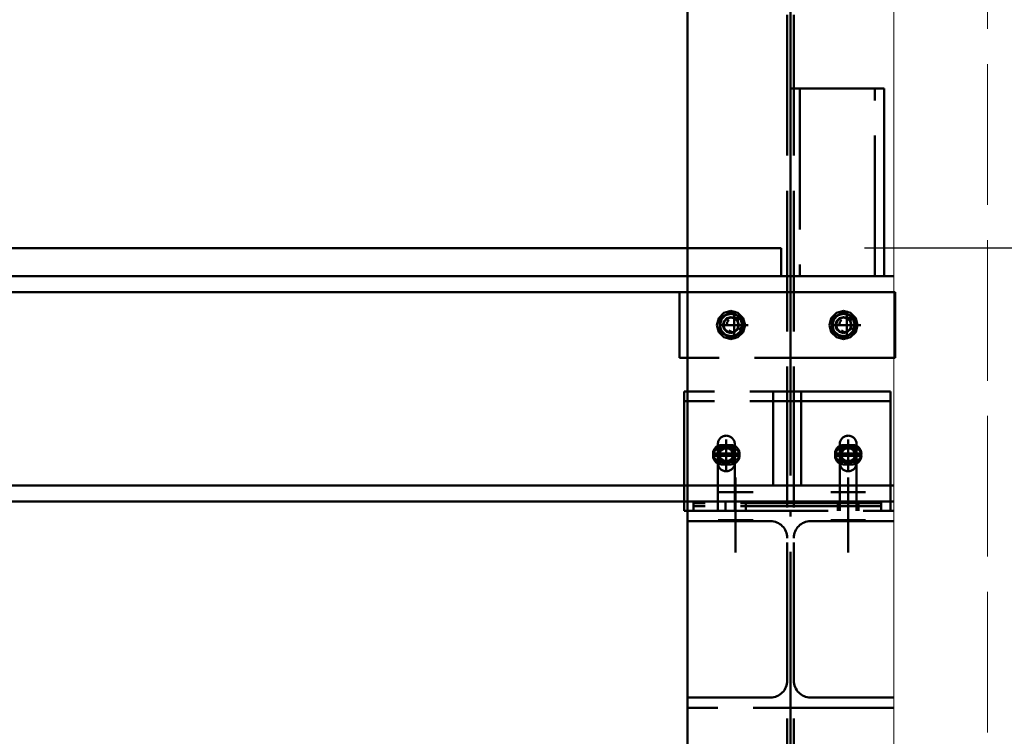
# Paper-space layout 'Layout1' of a CAD drawing. Extents: x -2 to 1033, y -36 to 596.
# Tile 101 of 256: x 267 to 288, y 478 to 493. Entities that reach past the tile are written whole.
import ezdxf

# ---------------------------------------------------------------- set-up
doc = ezdxf.new("R2010")
doc.units = 0
doc.linetypes.add('ACAD_ISO02W100', pattern=[15, 12, -3])
doc.linetypes.add('ACAD_ISO04W100', pattern=[30.5, 24, -3, 0.5, -3])
for name, color, linetype, lineweight in [('SS_JEŘÁBOVÁ DRÁHA', 11, 'CONTINUOUS', 50), ('SS_KOTY-VYSKOVA', 140, 'CONTINUOUS', 25), ('SS_PODKLADY_PANELY', 9, 'CONTINUOUS', 13), ('SS_SLOUPY KRAJNÍ', 143, 'CONTINUOUS', 50)]:
    doc.layers.add(name, color=color, linetype=linetype, lineweight=lineweight)

psp = doc.layouts.get("Layout1")

# ---------------------------------------------------------------- linework, layer by layer
at = {"layer": 'SS_JEŘÁBOVÁ DRÁHA', "color": 3, "linetype": 'ACAD_ISO02W100', "ltscale": 0.25}
for p, q in [((285, 491.385), (283, 491.385)), ((283, 491.385), (283, 487.385)), ((283.2, 491.385), (283.2, 487.385)), ((284.8, 487.385), (284.8, 491.385)), ((285, 487.385), (285, 491.385)), ((282.8, 487.985), (280.8, 487.985)), ((282.8, 487.385), (282.8, 487.985)), ((285.2, 487.385), (280.8, 487.385)), ((280.8, 487.045), (285.2, 487.045)), ((285.2, 487.045), (285.23, 487.045)), ((285.23, 485.645), (285.23, 487.045)), ((285.23, 485.645), (280.8, 485.645)), ((285.13, 484.925), (280.8, 484.925)), ((282.63, 482.925), (282.63, 484.925)), ((283.23, 484.925), (283.23, 482.925)), ((285.13, 482.385), (285.13, 484.925)), ((285.13, 484.725), (280.73, 484.725)), ((281.45, 483.407), (281.45, 483.807)), ((281.53, 483.787), (281.73, 483.787)), ((281.81, 483.807), (281.81, 483.407)), ((284.05, 483.807), (284.05, 483.407)), ((284.13, 483.787), (284.33, 483.787)), ((284.41, 483.807), (284.41, 483.407)), ((281.53, 483.7351), (281.73, 483.7351)), ((284.13, 483.7351), (284.33, 483.7351)), ((281.45, 482.385), (281.45, 483.407)), ((281.73, 483.427), (281.53, 483.427)), ((281.73, 483.375), (281.53, 483.375)), ((281.81, 483.407), (281.81, 482.385)), ((284.05, 483.407), (284.05, 482.385)), ((284.33, 483.427), (284.13, 483.427)), ((284.33, 483.375), (284.13, 483.375)), ((284.41, 483.407), (284.41, 482.385)), ((282.63, 482.925), (280.73, 482.925)), ((283.23, 482.925), (282.63, 482.925)), ((285.13, 482.925), (283.23, 482.925)), ((285.2, 482.925), (285.13, 482.925)), ((285.2, 482.585), (280.73, 482.585)), ((280.93, 482.585), (280.93, 482.545)), ((280.93, 482.545), (280.93, 482.485)), ((284.93, 482.545), (280.93, 482.545)), ((280.93, 482.485), (280.93, 482.385)), ((284.93, 482.485), (280.93, 482.485)), ((281.61, 482.585), (281.61, 482.545)), ((281.61, 482.545), (281.61, 482.485)), ((281.61, 482.485), (281.61, 482.385)), ((282.05, 482.545), (282.05, 482.585)), ((282.05, 482.485), (282.05, 482.545)), ((282.05, 482.385), (282.05, 482.485)), ((284.01, 482.585), (284.01, 482.545)), ((284.01, 482.545), (284.01, 482.485)), ((284.01, 482.485), (284.01, 482.385)), ((284.45, 482.545), (284.45, 482.585)), ((284.45, 482.485), (284.45, 482.545)), ((284.45, 482.385), (284.45, 482.485)), ((284.93, 482.545), (284.93, 482.585)), ((284.93, 482.485), (284.93, 482.545)), ((284.93, 482.385), (284.93, 482.485))]:
    psp.add_line(p, q, dxfattribs=at)
at = {"layer": 'SS_JEŘÁBOVÁ DRÁHA', "color": 7, "linetype": 'ACAD_ISO04W100', "ltscale": 0.25}
for p, q in [((285, 487.385), (285, 491.385)), ((282.8, 487.385), (171, 487.385)), ((280.63, 487.045), (285.23, 487.045)), ((281.8, 486.045), (281.8, 486.645)), ((281.8, 486.045), (281.8, 486.645)), ((284.2, 486.045), (284.2, 486.645)), ((284.2, 486.045), (284.2, 486.645)), ((281.5, 486.345), (282.1, 486.345)), ((281.5, 486.345), (282.1, 486.345)), ((281.8, 486.345), (281.8, 486.345)), ((283.9, 486.345), (284.5, 486.345)), ((283.9, 486.345), (284.5, 486.345)), ((284.2, 486.345), (284.2, 486.345)), ((281.63, 483.307), (281.63, 483.907)), ((281.63, 483.307), (281.63, 483.907)), ((281.63, 483.255), (281.63, 483.855)), ((284.23, 483.307), (284.23, 483.907)), ((284.23, 483.307), (284.23, 483.907)), ((284.23, 483.255), (284.23, 483.855)), ((281.93, 483.607), (281.33, 483.607)), ((281.93, 483.607), (281.33, 483.607)), ((281.93, 483.555), (281.33, 483.555)), ((281.63, 483.607), (281.63, 483.607)), ((281.63, 483.555), (281.63, 483.555)), ((284.53, 483.607), (283.93, 483.607)), ((284.53, 483.607), (283.93, 483.607)), ((284.53, 483.555), (283.93, 483.555)), ((284.23, 483.607), (284.23, 483.607)), ((284.23, 483.555), (284.23, 483.555)), ((280.73, 482.925), (282.63, 482.925)), ((281.83, 483.095), (281.83, 481.495)), ((281.83, 483.095), (281.83, 481.495)), ((283.23, 482.925), (285.13, 482.925)), ((284.23, 483.095), (284.23, 481.495)), ((284.23, 483.095), (284.23, 481.495)), ((282.2, 482.785), (281.46, 482.785)), ((282.2, 482.785), (281.46, 482.785)), ((281.83, 482.785), (281.83, 482.785)), ((281.83, 482.785), (281.83, 482.785)), ((284.6, 482.785), (283.86, 482.785)), ((284.6, 482.785), (283.86, 482.785)), ((284.23, 482.785), (284.23, 482.785)), ((284.23, 482.785), (284.23, 482.785)), ((285.2, 482.585), (168.1, 482.585)), ((282.2, 482.185), (281.46, 482.185)), ((282.2, 482.185), (281.46, 482.185)), ((281.83, 482.185), (281.83, 482.185)), ((281.83, 482.185), (281.83, 482.185)), ((284.6, 482.185), (283.86, 482.185)), ((284.6, 482.185), (283.86, 482.185)), ((284.23, 482.185), (284.23, 482.185)), ((284.23, 482.185), (284.23, 482.185))]:
    psp.add_line(p, q, dxfattribs=at)
at = {"layer": 'SS_JEŘÁBOVÁ DRÁHA', "color": 1, "linetype": 'Continuous', "ltscale": 0.25}
for p, q in [((280.8, 487.985), (170.6, 487.985)), ((280.8, 487.385), (170.6, 487.385)), ((170.6, 487.045), (280.8, 487.045)), ((280.63, 487.045), (280.63, 485.645)), ((280.8, 485.645), (280.63, 485.645)), ((280.8, 484.925), (280.73, 484.925)), ((280.73, 484.925), (280.73, 482.385)), ((280.73, 482.925), (170.6, 482.925)), ((280.73, 482.585), (170.6, 482.585)), ((280.73, 482.385), (280.8, 482.385))]:
    psp.add_line(p, q, dxfattribs=at)
at = {"layer": 'SS_JEŘÁBOVÁ DRÁHA', "color": 9, "linetype": 'ACAD_ISO02W100', "ltscale": 0.25}
for p, q in [((281.4702, 486.495), (281.43, 486.345)), ((281.58, 486.6048), (281.4702, 486.495)), ((281.5613, 486.5247), (281.49, 486.4836)), ((281.4982, 486.4072), (281.49, 486.4836)), ((281.49, 486.4836), (281.5222, 486.465)), ((281.49, 486.4836), (281.4932, 486.4817)), ((281.49, 486.4836), (281.49, 486.345)), ((281.4932, 486.4836), (281.6132, 486.5529)), ((281.5583, 486.5212), (281.4932, 486.4836)), ((281.5635, 486.5147), (281.4932, 486.4836)), ((281.5487, 486.5082), (281.4932, 486.4836)), ((281.5254, 486.465), (281.4932, 486.4836)), ((281.4932, 486.4836), (281.4932, 486.345)), ((281.4932, 486.4817), (281.5222, 486.465)), ((281.61, 486.5529), (281.5222, 486.465)), ((281.5296, 486.4725), (281.5222, 486.465)), ((281.5635, 486.5147), (281.5254, 486.465)), ((281.6056, 486.5485), (281.5296, 486.4725)), ((281.5635, 486.5147), (281.5487, 486.5082)), ((281.6132, 486.5529), (281.5583, 486.5212)), ((281.73, 486.6222), (281.5613, 486.5247)), ((281.61, 486.5529), (281.5613, 486.5247)), ((281.6132, 486.5529), (281.5635, 486.5147)), ((281.73, 486.645), (281.58, 486.6048)), ((281.5828, 486.43), (281.645, 486.4923)), ((281.5914, 486.425), (281.65, 486.4836)), ((281.5947, 486.425), (281.6532, 486.4836)), ((281.61, 486.5529), (281.6056, 486.5485)), ((281.6679, 486.5769), (281.61, 486.5529)), ((281.6214, 486.5576), (281.61, 486.5529)), ((281.7332, 486.6222), (281.6132, 486.5529)), ((281.7332, 486.585), (281.6132, 486.5529)), ((281.6679, 486.5769), (281.6214, 486.5576)), ((281.645, 486.4923), (281.73, 486.515)), ((281.65, 486.4836), (281.73, 486.505)), ((281.6532, 486.4836), (281.7332, 486.505)), ((281.73, 486.6222), (281.6679, 486.5769)), ((281.7177, 486.6132), (281.6679, 486.5769)), ((281.73, 486.585), (281.6679, 486.5769)), ((281.73, 486.6222), (281.7177, 486.6132)), ((281.7488, 486.64), (281.73, 486.645)), ((281.88, 486.6048), (281.73, 486.645)), ((281.7316, 486.6212), (281.73, 486.6222)), ((281.97, 486.4836), (281.73, 486.6222)), ((281.73, 486.6222), (281.73, 486.6203)), ((281.73, 486.6203), (281.73, 486.585)), ((281.7453, 486.5809), (281.73, 486.585)), ((281.85, 486.5529), (281.73, 486.585)), ((281.73, 486.515), (281.7761, 486.5027)), ((281.73, 486.515), (281.815, 486.4923)), ((281.73, 486.505), (281.7316, 486.5046)), ((281.73, 486.505), (281.81, 486.4836)), ((281.7733, 486.5971), (281.7316, 486.6212)), ((281.7316, 486.5046), (281.756, 486.4981)), ((281.7953, 486.5769), (281.7332, 486.6222)), ((281.7701, 486.5953), (281.7332, 486.6222)), ((281.9732, 486.4836), (281.7332, 486.6222)), ((281.775, 486.5981), (281.7332, 486.6222)), ((281.7332, 486.585), (281.7332, 486.6222)), ((281.7953, 486.5769), (281.7332, 486.585)), ((281.7332, 486.505), (281.8132, 486.4836)), ((281.7332, 486.505), (281.7575, 486.4985)), ((281.85, 486.5529), (281.7453, 486.5809)), ((281.7953, 486.5769), (281.7488, 486.583)), ((281.756, 486.4981), (281.7598, 486.497)), ((281.7575, 486.4985), (281.7617, 486.4974)), ((281.7598, 486.497), (281.81, 486.4836)), ((281.7617, 486.4974), (281.8132, 486.4836)), ((281.7953, 486.5769), (281.7701, 486.5953)), ((281.85, 486.5529), (281.7733, 486.5971)), ((281.8532, 486.5529), (281.775, 486.5981)), ((281.7761, 486.5027), (281.7812, 486.5013)), ((281.7812, 486.5013), (281.815, 486.4923)), ((281.8532, 486.5529), (281.7953, 486.5769)), ((281.81, 486.4836), (281.8686, 486.425)), ((281.8132, 486.4836), (281.8718, 486.425)), ((281.815, 486.4923), (281.8772, 486.43)), ((281.8997, 486.5147), (281.85, 486.5529)), ((281.9411, 486.465), (281.8532, 486.5529)), ((281.88, 486.6048), (281.9898, 486.495)), ((281.9378, 486.465), (281.8997, 486.5147)), ((281.97, 486.4836), (281.8997, 486.5147)), ((281.97, 486.4836), (281.9378, 486.465)), ((281.9411, 486.465), (281.9732, 486.4836)), ((281.9732, 486.4836), (281.965, 486.4072)), ((281.97, 486.345), (281.97, 486.4836)), ((281.9898, 486.495), (281.9711, 486.5138)), ((281.9732, 486.345), (281.9732, 486.4836)), ((282.03, 486.345), (281.9898, 486.495)), ((283.8702, 486.495), (283.83, 486.345)), ((283.98, 486.6048), (283.8702, 486.495)), ((283.9613, 486.5247), (283.89, 486.4836)), ((283.9613, 486.5247), (283.89, 486.4836)), ((283.8982, 486.4072), (283.89, 486.4836)), ((283.89, 486.4836), (283.9222, 486.465)), ((283.89, 486.4836), (283.8932, 486.4817)), ((283.89, 486.4836), (283.89, 486.345)), ((284.1332, 486.6222), (283.8932, 486.4836)), ((283.9583, 486.5212), (283.8932, 486.4836)), ((283.9635, 486.5147), (283.8932, 486.4836)), ((283.9487, 486.5082), (283.8932, 486.4836)), ((283.9254, 486.465), (283.8932, 486.4836)), ((283.8932, 486.4836), (283.8932, 486.345)), ((283.8932, 486.4817), (283.9222, 486.465)), ((284.01, 486.5529), (283.9222, 486.465)), ((283.9296, 486.4725), (283.9222, 486.465)), ((283.9635, 486.5147), (283.9254, 486.465)), ((283.9635, 486.5147), (283.9487, 486.5082)), ((284.0132, 486.5529), (283.9583, 486.5212)), ((284.01, 486.5529), (283.9613, 486.5247)), ((284.0132, 486.5529), (283.9635, 486.5147)), ((284.13, 486.645), (283.98, 486.6048)), ((283.9828, 486.43), (284.045, 486.4923)), ((283.9914, 486.425), (284.05, 486.4836)), ((283.9947, 486.425), (284.0532, 486.4836)), ((284.01, 486.5529), (284.0056, 486.5485)), ((284.13, 486.6222), (284.01, 486.5529)), ((284.0679, 486.5769), (284.01, 486.5529)), ((284.0214, 486.5576), (284.01, 486.5529)), ((284.1332, 486.585), (284.0132, 486.5529)), ((284.0679, 486.5769), (284.0214, 486.5576)), ((284.045, 486.4923), (284.13, 486.515)), ((284.05, 486.4836), (284.13, 486.505)), ((284.0532, 486.4836), (284.1332, 486.505)), ((284.1177, 486.6132), (284.0679, 486.5769)), ((284.13, 486.585), (284.0679, 486.5769)), ((284.13, 486.6222), (284.1177, 486.6132)), ((284.13, 486.6222), (284.1177, 486.6132)), ((284.1488, 486.64), (284.13, 486.645)), ((284.28, 486.6048), (284.13, 486.645)), ((284.37, 486.4836), (284.13, 486.6222)), ((284.1316, 486.6212), (284.13, 486.6222)), ((284.13, 486.6222), (284.13, 486.6203)), ((284.13, 486.6203), (284.13, 486.585)), ((284.1453, 486.5809), (284.13, 486.585)), ((284.25, 486.5529), (284.13, 486.585)), ((284.13, 486.515), (284.1761, 486.5027)), ((284.13, 486.515), (284.215, 486.4923)), ((284.13, 486.505), (284.1316, 486.5046)), ((284.13, 486.505), (284.21, 486.4836)), ((284.1733, 486.5971), (284.1316, 486.6212)), ((284.1316, 486.5046), (284.156, 486.4981)), ((284.1701, 486.5953), (284.1332, 486.6222)), ((284.1953, 486.5769), (284.1332, 486.6222)), ((284.175, 486.5981), (284.1332, 486.6222)), ((284.1332, 486.6222), (284.2532, 486.5529)), ((284.1332, 486.585), (284.1332, 486.6222)), ((284.1953, 486.5769), (284.1332, 486.585)), ((284.1488, 486.583), (284.1332, 486.585)), ((284.1332, 486.505), (284.1575, 486.4985)), ((284.1332, 486.505), (284.2132, 486.4836)), ((284.25, 486.5529), (284.1453, 486.5809)), ((284.1953, 486.5769), (284.1488, 486.583)), ((284.156, 486.4981), (284.1598, 486.497)), ((284.1575, 486.4985), (284.1617, 486.4974)), ((284.1598, 486.497), (284.21, 486.4836)), ((284.1617, 486.4974), (284.2132, 486.4836)), ((284.1953, 486.5769), (284.1701, 486.5953)), ((284.25, 486.5529), (284.1733, 486.5971)), ((284.2532, 486.5529), (284.175, 486.5981)), ((284.1761, 486.5027), (284.1812, 486.5013)), ((284.1812, 486.5013), (284.215, 486.4923)), ((284.2532, 486.5529), (284.1953, 486.5769)), ((284.21, 486.4836), (284.2686, 486.425)), ((284.2132, 486.4836), (284.2718, 486.425)), ((284.215, 486.4923), (284.2772, 486.43)), ((284.2997, 486.5147), (284.25, 486.5529)), ((284.3411, 486.465), (284.2532, 486.5529)), ((284.3732, 486.4836), (284.2532, 486.5529)), ((284.28, 486.6048), (284.3898, 486.495)), ((284.3378, 486.465), (284.2997, 486.5147)), ((284.37, 486.4836), (284.2997, 486.5147)), ((284.37, 486.4836), (284.3378, 486.465)), ((284.3411, 486.465), (284.3732, 486.4836)), ((284.3732, 486.4836), (284.365, 486.4072)), ((284.37, 486.345), (284.37, 486.4836)), ((284.3898, 486.495), (284.3711, 486.5138)), ((284.3732, 486.345), (284.3732, 486.4836)), ((284.43, 486.345), (284.3898, 486.495)), ((281.43, 486.345), (281.4702, 486.195)), ((281.4982, 486.4072), (281.49, 486.345)), ((281.49, 486.345), (281.5222, 486.225)), ((281.49, 486.345), (281.49, 486.2065)), ((281.5254, 486.465), (281.4932, 486.345)), ((281.5039, 486.385), (281.4932, 486.345)), ((281.5014, 486.2829), (281.4932, 486.345)), ((281.4932, 486.345), (281.4932, 486.2065)), ((281.5014, 486.2829), (281.4932, 486.2065)), ((281.5222, 486.465), (281.4982, 486.4072)), ((281.5014, 486.2829), (281.5254, 486.225)), ((281.5218, 486.2338), (281.5014, 486.2829)), ((281.5254, 486.465), (281.5251, 486.4642)), ((281.5261, 486.466), (281.5254, 486.465)), ((281.56, 486.345), (281.5828, 486.43)), ((281.5828, 486.26), (281.56, 486.345)), ((281.57, 486.345), (281.5914, 486.425)), ((281.5914, 486.265), (281.57, 486.345)), ((281.5732, 486.345), (281.5947, 486.425)), ((281.5947, 486.265), (281.5732, 486.345)), ((281.65, 486.2065), (281.5914, 486.265)), ((281.6532, 486.2065), (281.5947, 486.265)), ((281.8686, 486.265), (281.81, 486.2065)), ((281.8718, 486.265), (281.8132, 486.2065)), ((281.8686, 486.425), (281.89, 486.345)), ((281.89, 486.345), (281.8686, 486.265)), ((281.8718, 486.425), (281.8932, 486.345)), ((281.8932, 486.345), (281.8718, 486.265)), ((281.8772, 486.43), (281.9, 486.345)), ((281.9, 486.345), (281.8772, 486.26)), ((281.97, 486.345), (281.9378, 486.465)), ((281.9378, 486.225), (281.9618, 486.2829)), ((281.965, 486.4072), (281.9411, 486.465)), ((281.9411, 486.225), (281.9732, 486.345)), ((281.9618, 486.2829), (281.97, 486.345)), ((281.9618, 486.2829), (281.97, 486.2065)), ((281.9732, 486.345), (281.965, 486.4072)), ((281.97, 486.2065), (281.97, 486.345)), ((281.9732, 486.2065), (281.9732, 486.345)), ((281.9898, 486.195), (282.03, 486.345)), ((283.83, 486.345), (283.8702, 486.195)), ((283.8982, 486.4072), (283.89, 486.345)), ((283.89, 486.345), (283.9222, 486.225)), ((283.89, 486.345), (283.89, 486.2065)), ((283.9254, 486.465), (283.8932, 486.345)), ((283.9039, 486.385), (283.8932, 486.345)), ((283.9014, 486.2829), (283.8932, 486.345)), ((283.8932, 486.345), (283.8932, 486.2065)), ((283.8932, 486.333), (283.9222, 486.225)), ((283.9014, 486.2829), (283.8932, 486.2065)), ((283.9222, 486.465), (283.8982, 486.4072)), ((283.9014, 486.2829), (283.9254, 486.225)), ((283.9254, 486.465), (283.9251, 486.4642)), ((283.9261, 486.466), (283.9254, 486.465)), ((283.96, 486.345), (283.9828, 486.43)), ((283.96, 486.345), (283.9683, 486.3762)), ((283.9828, 486.26), (283.96, 486.345)), ((283.97, 486.345), (283.9914, 486.425)), ((283.9914, 486.265), (283.97, 486.345)), ((283.9732, 486.345), (283.9947, 486.425)), ((283.9947, 486.265), (283.9732, 486.345)), ((284.05, 486.2065), (283.9914, 486.265)), ((284.0532, 486.2065), (283.9947, 486.265)), ((284.2686, 486.265), (284.21, 486.2065)), ((284.2718, 486.265), (284.2132, 486.2065)), ((284.2686, 486.425), (284.29, 486.345)), ((284.29, 486.345), (284.2686, 486.265)), ((284.2718, 486.425), (284.2932, 486.345)), ((284.2932, 486.345), (284.2718, 486.265)), ((284.2772, 486.43), (284.3, 486.345)), ((284.3, 486.345), (284.2772, 486.26)), ((284.37, 486.345), (284.3378, 486.465)), ((284.3378, 486.225), (284.3618, 486.2829)), ((284.365, 486.4072), (284.3411, 486.465)), ((284.3411, 486.225), (284.3732, 486.345)), ((284.3618, 486.2829), (284.37, 486.345)), ((284.3618, 486.2829), (284.37, 486.2065)), ((284.3732, 486.345), (284.365, 486.4072)), ((284.37, 486.2065), (284.37, 486.345)), ((284.3732, 486.2065), (284.3732, 486.345)), ((284.3898, 486.195), (284.43, 486.345)), ((281.4702, 486.195), (281.58, 486.0852)), ((281.5222, 486.225), (281.49, 486.2065)), ((281.61, 486.1372), (281.49, 486.2065)), ((281.5039, 486.2003), (281.49, 486.2065)), ((281.5603, 486.1753), (281.49, 486.2065)), ((281.4908, 486.2051), (281.4932, 486.2065)), ((281.4932, 486.2065), (281.5254, 486.225)), ((281.5222, 486.225), (281.4932, 486.2083)), ((281.5583, 486.1689), (281.4932, 486.2065)), ((281.5497, 486.18), (281.5039, 486.2003)), ((281.5222, 486.225), (281.5336, 486.2102)), ((281.5222, 486.225), (281.5603, 486.1753)), ((281.5254, 486.225), (281.5246, 486.227)), ((281.5254, 486.225), (281.5259, 486.2245)), ((281.5254, 486.225), (281.6132, 486.1372)), ((281.5336, 486.2102), (281.5603, 486.1753)), ((281.5603, 486.1753), (281.5497, 486.18)), ((281.5583, 486.1689), (281.6132, 486.1372)), ((281.6132, 486.1372), (281.5583, 486.1689)), ((281.5603, 486.1753), (281.61, 486.1372)), ((281.58, 486.0852), (281.73, 486.045)), ((281.645, 486.1978), (281.5828, 486.26)), ((281.6002, 486.1447), (281.61, 486.1372)), ((281.61, 486.1372), (281.73, 486.0679)), ((281.61, 486.1372), (281.73, 486.105)), ((281.61, 486.1372), (281.616, 486.1356)), ((281.6132, 486.1372), (281.7332, 486.0679)), ((281.6132, 486.1372), (281.6711, 486.1132)), ((281.73, 486.175), (281.645, 486.1978)), ((281.73, 486.185), (281.65, 486.2065)), ((281.7332, 486.185), (281.6532, 486.2065)), ((281.7332, 486.0679), (281.6711, 486.1132)), ((281.6711, 486.1132), (281.7332, 486.105)), ((281.81, 486.2065), (281.73, 486.185)), ((281.815, 486.1978), (281.73, 486.175)), ((281.7761, 486.1874), (281.73, 486.175)), ((281.7316, 486.1855), (281.73, 486.185)), ((281.85, 486.1372), (281.73, 486.0679)), ((281.73, 486.105), (281.7921, 486.1132)), ((281.7921, 486.1132), (281.73, 486.0679)), ((281.73, 486.105), (281.7482, 486.1074)), ((281.73, 486.105), (281.73, 486.0679)), ((281.73, 486.045), (281.88, 486.0852)), ((281.7314, 486.0689), (281.73, 486.0679)), ((281.73, 486.0679), (281.7316, 486.0688)), ((281.7683, 486.0958), (281.7314, 486.0689)), ((281.756, 486.192), (281.7316, 486.1855)), ((281.7316, 486.0688), (281.7733, 486.0929)), ((281.8132, 486.2065), (281.7332, 486.185)), ((281.7575, 486.1915), (281.7332, 486.185)), ((281.7332, 486.105), (281.8532, 486.1372)), ((281.8532, 486.1372), (281.7332, 486.0679)), ((281.7332, 486.105), (281.7463, 486.1085)), ((281.7332, 486.0679), (281.7332, 486.105)), ((281.7332, 486.0679), (281.775, 486.092)), ((281.7463, 486.1085), (281.8532, 486.1372)), ((281.7482, 486.1074), (281.7921, 486.1132)), ((281.7488, 486.0501), (281.88, 486.0852)), ((281.7598, 486.193), (281.756, 486.192)), ((281.7617, 486.1927), (281.7575, 486.1915)), ((281.81, 486.2065), (281.7598, 486.193)), ((281.8132, 486.2065), (281.7617, 486.1927)), ((281.7921, 486.1132), (281.7683, 486.0958)), ((281.7733, 486.0929), (281.85, 486.1372)), ((281.775, 486.092), (281.8532, 486.1372)), ((281.7812, 486.1888), (281.7761, 486.1874)), ((281.815, 486.1978), (281.7812, 486.1888)), ((281.7921, 486.1132), (281.85, 486.1372)), ((281.8772, 486.26), (281.815, 486.1978)), ((281.85, 486.1372), (281.9378, 486.225)), ((281.85, 486.1372), (281.97, 486.2065)), ((281.8532, 486.1372), (281.9732, 486.2065)), ((281.8532, 486.1372), (281.9029, 486.1753)), ((281.88, 486.0852), (281.9898, 486.195)), ((281.88, 486.0852), (281.9711, 486.1763)), ((281.9029, 486.1753), (281.9411, 486.225)), ((281.9732, 486.2065), (281.9029, 486.1753)), ((281.9378, 486.225), (281.97, 486.2065)), ((281.9732, 486.2065), (281.9411, 486.225)), ((281.9711, 486.1763), (281.9898, 486.195)), ((283.8702, 486.195), (283.98, 486.0852)), ((283.9222, 486.225), (283.89, 486.2065)), ((284.01, 486.1372), (283.89, 486.2065)), ((283.9039, 486.2003), (283.89, 486.2065)), ((283.9603, 486.1753), (283.89, 486.2065)), ((283.8908, 486.2051), (283.8932, 486.2065)), ((283.8932, 486.2065), (283.9254, 486.225)), ((283.9222, 486.225), (283.8932, 486.2083)), ((283.9583, 486.1689), (283.8932, 486.2065)), ((283.9497, 486.18), (283.9039, 486.2003)), ((283.9222, 486.225), (283.9603, 486.1753)), ((283.9254, 486.225), (283.9246, 486.227)), ((283.9254, 486.225), (283.9259, 486.2245)), ((283.9254, 486.225), (284.0132, 486.1372)), ((283.9603, 486.1753), (283.9497, 486.18)), ((283.9583, 486.1689), (284.0132, 486.1372)), ((284.0132, 486.1372), (283.9583, 486.1689)), ((283.9603, 486.1753), (284.01, 486.1372)), ((283.98, 486.0852), (284.13, 486.045)), ((284.045, 486.1978), (283.9828, 486.26)), ((284.0002, 486.1447), (284.01, 486.1372)), ((284.01, 486.1372), (284.13, 486.0679)), ((284.01, 486.1372), (284.13, 486.105)), ((284.01, 486.1372), (284.016, 486.1356)), ((284.0132, 486.1372), (284.1332, 486.0679)), ((284.0132, 486.1372), (284.0711, 486.1132)), ((284.13, 486.175), (284.045, 486.1978)), ((284.13, 486.185), (284.05, 486.2065)), ((284.1332, 486.185), (284.0532, 486.2065)), ((284.1332, 486.0679), (284.0711, 486.1132)), ((284.0711, 486.1132), (284.1332, 486.105)), ((284.21, 486.2065), (284.13, 486.185)), ((284.215, 486.1978), (284.13, 486.175)), ((284.1761, 486.1874), (284.13, 486.175)), ((284.1316, 486.1855), (284.13, 486.185)), ((284.25, 486.1372), (284.13, 486.0679)), ((284.13, 486.105), (284.1921, 486.1132)), ((284.1921, 486.1132), (284.13, 486.0679)), ((284.13, 486.105), (284.1482, 486.1074)), ((284.13, 486.105), (284.13, 486.0679)), ((284.13, 486.045), (284.28, 486.0852)), ((284.1314, 486.0689), (284.13, 486.0679)), ((284.13, 486.0679), (284.1316, 486.0688)), ((284.1683, 486.0958), (284.1314, 486.0689)), ((284.156, 486.192), (284.1316, 486.1855)), ((284.1316, 486.0688), (284.1733, 486.0929)), ((284.2132, 486.2065), (284.1332, 486.185)), ((284.3732, 486.2065), (284.1332, 486.0679)), ((284.1575, 486.1915), (284.1332, 486.185)), ((284.1332, 486.105), (284.2532, 486.1372)), ((284.1332, 486.105), (284.1463, 486.1085)), ((284.1332, 486.0679), (284.1332, 486.105)), ((284.1332, 486.0679), (284.175, 486.092)), ((284.1463, 486.1085), (284.2532, 486.1372)), ((284.1482, 486.1074), (284.1921, 486.1132)), ((284.1488, 486.0501), (284.28, 486.0852)), ((284.1598, 486.193), (284.156, 486.192)), ((284.1617, 486.1927), (284.1575, 486.1915)), ((284.21, 486.2065), (284.1598, 486.193)), ((284.2132, 486.2065), (284.1617, 486.1927)), ((284.1921, 486.1132), (284.1683, 486.0958)), ((284.1733, 486.0929), (284.25, 486.1372)), ((284.175, 486.092), (284.2532, 486.1372)), ((284.1812, 486.1888), (284.1761, 486.1874)), ((284.215, 486.1978), (284.1812, 486.1888)), ((284.1921, 486.1132), (284.25, 486.1372)), ((284.2772, 486.26), (284.215, 486.1978)), ((284.25, 486.1372), (284.3378, 486.225)), ((284.25, 486.1372), (284.37, 486.2065)), ((284.2532, 486.1372), (284.3029, 486.1753)), ((284.28, 486.0852), (284.3898, 486.195)), ((284.28, 486.0852), (284.3711, 486.1763)), ((284.3029, 486.1753), (284.3411, 486.225)), ((284.3732, 486.2065), (284.3029, 486.1753)), ((284.3378, 486.225), (284.37, 486.2065)), ((284.3732, 486.2065), (284.3411, 486.225)), ((284.3711, 486.1763), (284.3898, 486.195)), ((281.73, 486.045), (281.7488, 486.0501)), ((284.13, 486.045), (284.1488, 486.0501))]:
    psp.add_line(p, q, dxfattribs=at)
at = {"layer": 'SS_JEŘÁBOVÁ DRÁHA', "ltscale": 0.25}
psp.add_line((282.93, 483.555), (282.93, 483.555), dxfattribs=at)
at = {"layer": 'SS_JEŘÁBOVÁ DRÁHA', "color": 7, "linetype": 'Continuous', "ltscale": 0.25}
for points in [[(281.56, 486.345), (281.8, 486.345), (281.8, 486.585)], [(281.9131, 486.4582), (281.8612, 486.4929), (281.8, 486.505)], [(283.96, 486.345), (284.2, 486.345), (284.2, 486.585)], [(284.3131, 486.4582), (284.2612, 486.4929), (284.2, 486.505)], [(281.6869, 486.4582), (281.6522, 486.4063), (281.64, 486.345)], [(281.8, 486.105), (281.8, 486.345), (282.04, 486.345)], [(281.9131, 486.2319), (281.9478, 486.2838), (281.96, 486.345)], [(284.0869, 486.4582), (284.0522, 486.4063), (284.04, 486.345)], [(284.2, 486.105), (284.2, 486.345), (284.44, 486.345)], [(284.3131, 486.2319), (284.3478, 486.2838), (284.36, 486.345)], [(281.6869, 486.2319), (281.7388, 486.1972), (281.8, 486.185)], [(284.0869, 486.2319), (284.1388, 486.1972), (284.2, 486.185)], [(281.63, 483.847), (281.63, 483.607), (281.39, 483.607)], [(281.63, 483.795), (281.63, 483.555), (281.39, 483.555)], [(281.63, 483.447), (281.6912, 483.4592), (281.7431, 483.4938), (281.7778, 483.5457), (281.79, 483.607), (281.7778, 483.6682), (281.7431, 483.7201), (281.6912, 483.7548), (281.63, 483.767), (281.5688, 483.7548), (281.5169, 483.7201), (281.4822, 483.6682), (281.47, 483.607), (281.4822, 483.5457), (281.5169, 483.4938), (281.5688, 483.4592), (281.63, 483.447)], [(284.23, 483.847), (284.23, 483.607), (283.99, 483.607)], [(284.23, 483.795), (284.23, 483.555), (283.99, 483.555)], [(284.23, 483.447), (284.2912, 483.4592), (284.3431, 483.4938), (284.3778, 483.5457), (284.39, 483.607), (284.3778, 483.6682), (284.3431, 483.7201), (284.2912, 483.7548), (284.23, 483.767), (284.1688, 483.7548), (284.1169, 483.7201), (284.0822, 483.6682), (284.07, 483.607), (284.0822, 483.5457), (284.1169, 483.4938), (284.1688, 483.4592), (284.23, 483.447)], [(281.63, 483.395), (281.6912, 483.4072), (281.7431, 483.4419), (281.7778, 483.4938), (281.79, 483.555), (281.7778, 483.6163), (281.7431, 483.6682), (281.6912, 483.7029), (281.63, 483.715), (281.5688, 483.7029), (281.5169, 483.6682), (281.4822, 483.6163), (281.47, 483.555), (281.4822, 483.4938), (281.5169, 483.4419), (281.5688, 483.4072), (281.63, 483.395)], [(281.87, 483.607), (281.63, 483.607), (281.63, 483.367)], [(281.87, 483.555), (281.63, 483.555), (281.63, 483.315)], [(284.23, 483.395), (284.2912, 483.4072), (284.3431, 483.4419), (284.3778, 483.4938), (284.39, 483.555), (284.3778, 483.6163), (284.3431, 483.6682), (284.2912, 483.7029), (284.23, 483.715), (284.1688, 483.7029), (284.1169, 483.6682), (284.0822, 483.6163), (284.07, 483.555), (284.0822, 483.4938), (284.1169, 483.4419), (284.1688, 483.4072), (284.23, 483.395)], [(284.47, 483.607), (284.23, 483.607), (284.23, 483.367)], [(284.47, 483.555), (284.23, 483.555), (284.23, 483.315)]]:
    psp.add_lwpolyline(points, dxfattribs=at)
at = {"layer": 'SS_JEŘÁBOVÁ DRÁHA', "color": 3, "linetype": 'ACAD_ISO02W100', "ltscale": 0.25, "extrusion": (-3.15762e-15, 1.36916e-15, -1)}
for centre, start, end in [((-281.63, 483.807), 0, 180), ((-284.13, 483.607), 270, 90)]:
    psp.add_arc(centre, 0.18, start, end, dxfattribs=at)
at = {"layer": 'SS_JEŘÁBOVÁ DRÁHA', "color": 3, "linetype": 'ACAD_ISO02W100', "ltscale": 0.25, "extrusion": (-6.31523e-15, 2.67709e-15, -1)}
psp.add_arc((-284.23, 483.807), 0.18, 0, 180, dxfattribs=at)
at = {"layer": 'SS_JEŘÁBOVÁ DRÁHA', "color": 3, "linetype": 'ACAD_ISO02W100', "ltscale": 0.25, "extrusion": (0, 6.12323e-17, -1)}
for centre, start, end in [((-281.53, 483.607), 270, 90), ((-281.73, 483.607), 90, 270), ((-284.13, 483.555), 270, 90), ((-284.33, 483.555), 90, 270)]:
    psp.add_arc(centre, 0.18, start, end, dxfattribs=at)
at = {"layer": 'SS_JEŘÁBOVÁ DRÁHA', "color": 3, "linetype": 'ACAD_ISO02W100', "ltscale": 0.25, "extrusion": (3.15762e-15, -1.2467e-15, -1)}
for centre, start, end in [((-281.63, 483.607), 351.70607, 188.29393), ((-284.23, 483.607), 351.70607, 188.29393), ((-281.63, 483.555), 0.00637, 8.29393), ((-281.63, 483.555), 171.70607, 179.99363), ((-284.23, 483.555), 0.00637, 8.29393), ((-284.23, 483.555), 171.70607, 179.99363)]:
    psp.add_arc(centre, 0.18, start, end, dxfattribs=at)
at = {"layer": 'SS_JEŘÁBOVÁ DRÁHA', "color": 3, "linetype": 'ACAD_ISO02W100', "ltscale": 0.25, "extrusion": (1.30793e-15, -3.09638e-15, -1)}
psp.add_arc((-284.33, 483.607), 0.18, 90, 270, dxfattribs=at)
at = {"layer": 'SS_JEŘÁBOVÁ DRÁHA', "color": 3, "linetype": 'ACAD_ISO02W100', "ltscale": 0.25, "extrusion": (6.31523e-15, -2.55462e-15, -1)}
psp.add_arc((-281.53, 483.555), 0.18, 270, 90, dxfattribs=at)
at = {"layer": 'SS_JEŘÁBOVÁ DRÁHA', "color": 3, "linetype": 'ACAD_ISO02W100', "ltscale": 0.25, "extrusion": (-2.61586e-15, 6.37647e-15, -1)}
psp.add_arc((-281.73, 483.555), 0.18, 90, 270, dxfattribs=at)
at = {"layer": 'SS_JEŘÁBOVÁ DRÁHA', "color": 3, "linetype": 'ACAD_ISO02W100', "ltscale": 0.25, "extrusion": (-3.15762e-15, -1.2467e-15, -1)}
psp.add_arc((-281.63, 483.407), 0.18, 180, 0, dxfattribs=at)
at = {"layer": 'SS_JEŘÁBOVÁ DRÁHA', "color": 3, "linetype": 'ACAD_ISO02W100', "ltscale": 0.25, "extrusion": (-6.31523e-15, -2.55462e-15, -1)}
psp.add_arc((-284.23, 483.407), 0.18, 180, 0, dxfattribs=at)
at = {"layer": 'SS_KOTY-VYSKOVA'}
psp.add_line((296.4374, 487.985), (284.574, 487.985), dxfattribs=at)
at = {"layer": 'SS_PODKLADY_PANELY', "color": 9, "linetype": 'ACAD_ISO02W100', "ltscale": 0.25}
psp.add_line((287.2, 506.908), (287.2, 376.385), dxfattribs=at)
at = {"layer": 'SS_PODKLADY_PANELY', "color": 9, "linetype": 'Continuous', "ltscale": 0.25}
psp.add_line((285.2, 377.1851), (285.2, 505.4429), dxfattribs=at)
at = {"layer": 'SS_SLOUPY KRAJNÍ', "color": 7, "linetype": 'ACAD_ISO04W100', "ltscale": 0.25}
for p, q in [((283, 376.385), (283, 504.385)), ((283, 482.385), (283, 482.385))]:
    psp.add_line(p, q, dxfattribs=at)
at = {"layer": 'SS_SLOUPY KRAJNÍ', "color": 1, "linetype": 'Continuous', "ltscale": 0.25}
psp.add_line((280.8, 504.1874), (280.8, 377.1851), dxfattribs=at)
at = {"layer": 'SS_SLOUPY KRAJNÍ', "color": 3, "linetype": 'ACAD_ISO02W100', "ltscale": 0.25}
for p, q in [((282.93, 504.2081), (282.93, 377.1851)), ((283.07, 504.2081), (283.07, 377.1851)), ((280.8, 482.385), (285.2, 482.385)), ((280.8, 482.165), (282.57, 482.165)), ((283.43, 482.165), (285.2, 482.165)), ((282.57, 478.405), (280.8, 478.405)), ((285.2, 478.405), (283.43, 478.405)), ((285.2, 478.185), (280.8, 478.185))]:
    psp.add_line(p, q, dxfattribs=at)
at = {"layer": 'SS_SLOUPY KRAJNÍ', "color": 3, "linetype": 'ACAD_ISO02W100', "ltscale": 0.25, "extrusion": (0, 6.12323e-17, -1)}
for centre, start, end in [((-282.57, 481.805), 90, 180), ((-283.43, 481.805), 0, 90), ((-282.57, 478.765), 180, 270), ((-283.43, 478.765), 270, 0)]:
    psp.add_arc(centre, 0.36, start, end, dxfattribs=at)

doc.saveas('drawing.dxf')
